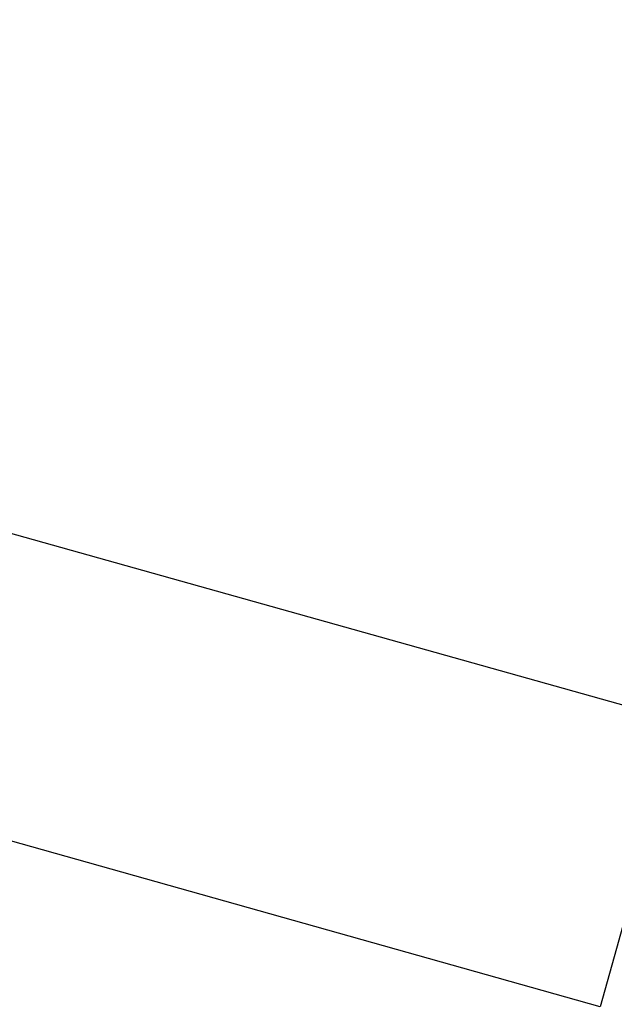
# Model space of a CAD drawing. Header units: millimetres. Extents: x 98667 to 994031, y -2704 to 533009.
# Tile 251 of 256: x 617823 to 633984, y 487859 to 514591. Entities that reach past the tile are written whole.
import ezdxf

# ---------------------------------------------------------------- set-up
doc = ezdxf.new("R2010")
doc.units = ezdxf.units.MM
for name, pattern in [('AP03000E0$0$HIDDEN', [9.525, 6.35, -3.175]), ('AP03000E0$0$HIDDENX2', [19.05, 12.7, -6.35]), ('sp00000g0$0$CENTER', [50.8, 31.75, -6.35, 6.35, -6.35])]:
    doc.linetypes.add(name, pattern=pattern)
doc.layers.add('A-XREF', color=7, linetype='Continuous')
doc.layers.add('sp00000g0$0$S-GRID', color=1, linetype='sp00000g0$0$CENTER')
doc.layers.add('AP03000E0$0$A-FLOR-EDGE', color=1, linetype='AP03000E0$0$HIDDENX2', lineweight=15)
doc.layers.add('AP03000E0$0$A-WALL-FNSH', color=1, linetype='Continuous', lineweight=15)
doc.layers.add('AP03000E0$0$A-Slab Edge Guide', color=55, linetype='Continuous', lineweight=15, plot=False)

msp = doc.modelspace()

# ---------------------------------------------------------------- linework, layer by layer
at = {"layer": 'A-XREF', "color": 251}
for p, q in [((580115, 511156, 0), (635770, 495548, 0)), ((635770, 495548, 0), (633596, 487795, 0)), ((633596, 487795, 0), (614781, 493083, 0))]:
    msp.add_line(p, q, dxfattribs=at)
at = {"layer": 'AP03000E0$0$A-FLOR-EDGE', "color": 251, "linetype": 'AP03000E0$0$HIDDEN'}
msp.add_arc((459073, 495000), 179716, 311, 11.47253, dxfattribs=at)
at = {"layer": 'AP03000E0$0$A-Slab Edge Guide', "color": 251, "linetype": 'AP03000E0$0$HIDDEN'}
msp.add_arc((459073, 495000), 180466, 311, 11.42421, dxfattribs=at)
at = {"layer": 'AP03000E0$0$A-WALL-FNSH', "color": 251, "linetype": 'AP03000E0$0$HIDDEN'}
for radius, end in [(179861, 11.46315), (179866, 11.46283)]:
    msp.add_arc((459073, 495000), radius, 311, end, dxfattribs=at)
at = {"layer": 'sp00000g0$0$S-GRID', "color": 251}
msp.add_arc((459073, 495000), 180466, 310.99999, 11.42421, dxfattribs=at)

doc.saveas('drawing.dxf')
